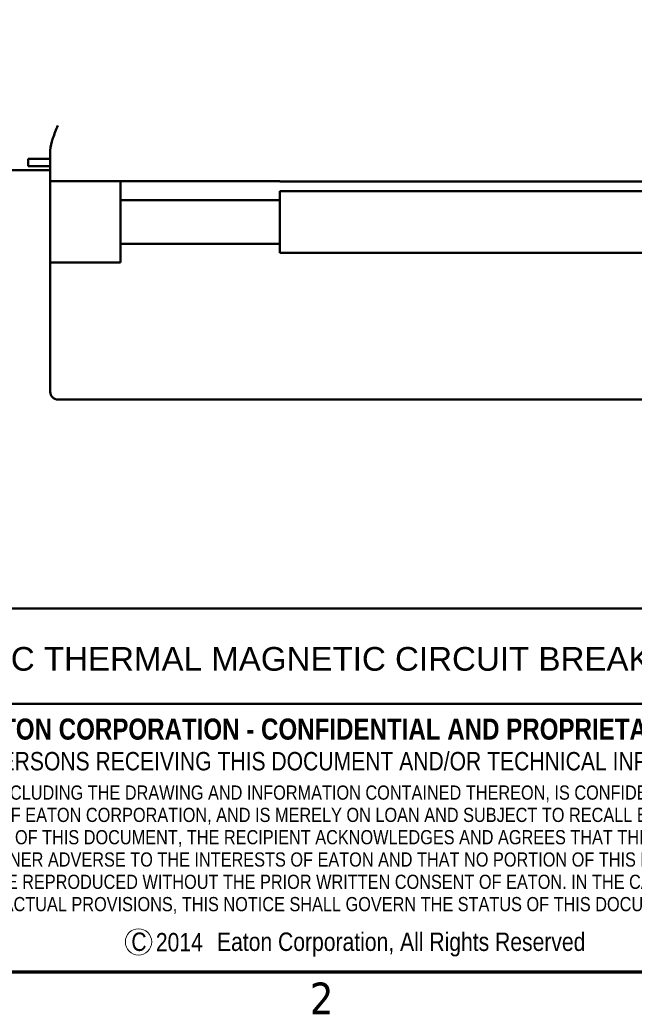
# Model space of a CAD drawing. Header units: inches. Extents: x 0.1 to 18.7, y 0.4 to 11.8.
# Tile 3 of 26: x 10.5 to 13.1, y 0.6 to 4.7. Entities that reach past the tile are written whole.
import ezdxf

# ---------------------------------------------------------------- set-up
doc = ezdxf.new("R2010")
doc.units = ezdxf.units.IN
doc.header["$LTSCALE"] = 1.111111
doc.header["$MEASUREMENT"] = 0
for name, color, linetype, lineweight in [('Border (ANSI)', 7, 'Continuous', 70), ('Title (ANSI)', 7, 'Continuous', 50), ('Visible (ANSI)', 7, 'Continuous', 50)]:
    doc.layers.add(name, color=color, linetype=linetype, lineweight=lineweight)
doc.layers.add('FORMAT', color=5, linetype='Continuous', lineweight=25, true_color=0x0000ff)
doc.styles.add('Note Text (ANSI)', font='tahoma.ttf')
doc.styles.add('Text Style107', font='arialbd.ttf')
doc.styles.add('Text Style109', font='arialbd.ttf')
doc.styles.add('Text Style47', font='ARIALN.TTF')
doc.styles.add('Text Style50', font='arial.ttf')
doc.styles.add('Text Style55', font='arial.ttf')
doc.styles.add('Text Style59', font='arial.ttf')

# ---------------------------------------------------------------- blocks, each defined once
blk = doc.blocks.new('Borders Default Border')
at = {"layer": 'Border (ANSI)', "flags": 128}
blk.add_lwpolyline([(0.38, 0.62), (0.38, 10.38), (16.62, 10.38), (16.62, 0.62), (0.38, 0.62)], dxfattribs=at)
at = {"layer": 'Border (ANSI)', "insert": (10.5886, 0.46), "char_height": 0.12, "attachment_point": 7, "style": 'Note Text (ANSI)'}
blk.add_mtext('2', dxfattribs=at)
blk = doc.blocks.new('Title Blocks ICD TITLE BLOCK MM CUSTOMER')
at = {"layer": 'FORMAT', "color": 7, "linetype": 'Continuous', "lineweight": 5}
blk.add_circle((4.5794, 7.3068), 0.05, dxfattribs=at)
at = {"layer": 'Title (ANSI)'}
for p, q in [((3.2614, 8.5744), (11.2614, 8.5744)), ((3.2614, 8.212), (11.2564, 8.212)), ((11.2614, 7.1921), (3.2614, 7.1921))]:
    blk.add_line(p, q, dxfattribs=at)
at = {"layer": 'Title (ANSI)', "attachment_point": 5, "style": 'Note Text (ANSI)'}
for s, insert, char_height in [('\\fArial Narrow|b1|i0;\\H0.0800;EATON CORPORATION - CONFIDENTIAL AND PROPRIETARY', (5.284, 8.115), 0.08), ('\\fArial Narrow|b0|i0;\\H0.0700;NOTICE TO PERSONS RECEIVING THIS DOCUMENT AND/OR TECHNICAL INFORMATION', (5.2422, 7.9931), 0.07), ('\\fArial Narrow|b0|i0;\\H0.0700;C            Eaton Corporation, All Rights Reserved', (5.4146, 7.2968), 0.07)]:
    blk.add_mtext(s, dxfattribs=dict(at, insert=insert, char_height=char_height))
at = {"layer": 'Title (ANSI)', "insert": (5.2662, 7.9013), "char_height": 0.054, "attachment_point": 2, "line_spacing_factor": 0.941891, "style": 'Note Text (ANSI)'}
blk.add_mtext('\\fArial Narrow|b0|i0;\\H0.0540;THIS DOCUMENT, INCLUDING THE DRAWING AND INFORMATION CONTAINED THEREON, IS CONFIDENTIAL AND IS THE \\PEXCLUSIVE PROPERTY OF EATON CORPORATION, AND IS MERELY ON LOAN AND SUBJECT TO RECALL BY EATON AT ANY TIME.\\PBY TAKING POSSESSION OF THIS DOCUMENT, THE RECIPIENT ACKNOWLEDGES AND AGREES THAT THIS DOCUMENT CANNOT\\PBE USED IN ANY MANNER ADVERSE TO THE INTERESTS OF EATON AND THAT NO PORTION OF THIS DOCUMENT MAY BE\\PCOPIED OR OTHERWISE REPRODUCED WITHOUT THE PRIOR WRITTEN CONSENT OF EATON. IN THE CASE OF CONFLICTING\\PCONTRACTUAL PROVISIONS, THIS NOTICE SHALL GOVERN THE STATUS OF THIS DOCUMENT.', dxfattribs=at)
at = {"layer": 'Title (ANSI)'}
for tag, p, height, style in [('<TITLE_1>_001', (3.5634, 8.3375), 0.09, 'Text Style50'), ('DESIGNER_001', (8.7791, 8.3294), 0.09, 'Text Style50'), ('<DRAWN_DATE>_001', (10.5606, 8.3294), 0.09, 'Text Style50'), ('<PART_NUMBER>_001', (8.8272, 7.9132), 0.24, 'Text Style109'), ('Sheet_Size_001', (7.3651, 7.9055), 0.13, 'Text Style55'), ('<REVISION_NUMBER>_001', (10.7717, 7.8528), 0.18, 'Text Style107'), ('COPYRIGHT_YEAR_001', (4.6229, 7.2707), 0.07, 'Text Style47'), ('Sheet_Number_001', (10.8001, 7.2619), 0.08, 'Text Style59'), ('Number_of_sheets_001', (11.097, 7.2619), 0.08, 'Text Style59'), ('<SCALE>_001', (9.8254, 7.2503), 0.08, 'Text Style59')]:
    blk.add_attdef(tag, p, '', height=height, dxfattribs=dict(at, style=style))

msp = doc.modelspace()

# ---------------------------------------------------------------- linework, layer by layer
at = {"layer": 'Visible (ANSI)'}
for p, q in [((10.6697, 4.0289), (10.6697, 4.159)), ((10.5767, 4.1239), (10.6697, 4.1239)), ((10.5767, 4.0919), (10.5767, 4.1239)), ((10.6697, 4.0759), (10.5047, 4.0759)), ((10.6697, 4.0919), (10.5767, 4.0919)), ((10.6697, 3.6849), (10.6697, 4.0289)), ((10.6697, 4.0289), (10.7017, 4.0289)), ((11.6387, 4.0289), (10.7017, 4.0289)), ((10.9667, 3.9494), (10.9667, 4.0289)), ((11.6387, 4.0289), (11.6387, 4.0269)), ((11.6387, 4.0269), (13.7957, 4.0269)), ((11.6387, 3.9494), (11.6387, 3.9869)), ((11.6387, 3.9869), (13.7957, 3.9869)), ((10.9667, 3.9494), (10.9667, 3.7644)), ((11.6387, 3.9494), (10.9667, 3.9494)), ((11.6387, 3.7644), (11.6387, 3.9494)), ((10.9667, 3.7644), (10.9667, 3.6849)), ((11.6387, 3.7644), (10.9667, 3.7644)), ((11.6387, 3.7269), (11.6387, 3.7644)), ((11.6387, 3.7269), (13.7957, 3.7269)), ((10.6697, 3.2949), (10.6697, 3.6849)), ((10.7017, 3.6849), (10.6697, 3.6849)), ((10.7017, 3.6849), (10.9667, 3.6849)), ((10.6697, 3.2949), (10.6697, 3.1389)), ((10.7017, 3.1069), (13.7957, 3.1069))]:
    msp.add_line(p, q, dxfattribs=at)
msp.add_arc((10.7017, 3.1389), 0.032, 179.9997, 270, dxfattribs=at)
msp.add_open_spline([(10.6697, 4.159), (10.6697, 4.1744), (10.6744, 4.1919), (10.6868, 4.228), (10.6946, 4.2467), (10.7017, 4.2639)], degree=3, knots=[-0.2841359, -0.2841359, -0.2841359, -0.2841359, -0.142068, -0.142068, 0, 0, 0, 0], dxfattribs=at)

# ---------------------------------------------------------------- block references
at = {"xscale": 1.111111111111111, "yscale": 1.111111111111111, "zscale": 1.111111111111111}
msp.add_blockref('Borders Default Border', (0, 0), dxfattribs=at)
ref = msp.add_blockref('Title Blocks ICD TITLE BLOCK MM CUSTOMER', (5.954, -7.3023), dxfattribs=dict(xscale=1.111111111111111, yscale=1.111111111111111, zscale=1.111111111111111))
ref.add_attrib('<TITLE_1>_001', 'TYPE FDC THERMAL MAGNETIC CIRCUIT BREAKERS THREE POLE, SERIES C', (9.9133, 1.9616), dxfattribs={"layer": 'Title (ANSI)', "height": 0.1, "style": 'Text Style50'})
ref.add_attrib('COPYRIGHT_YEAR_001', ' 2014', (11.0906, 0.7762), dxfattribs={"layer": 'Title (ANSI)', "height": 0.07778, "style": 'Text Style47'})

doc.saveas('drawing.dxf')
